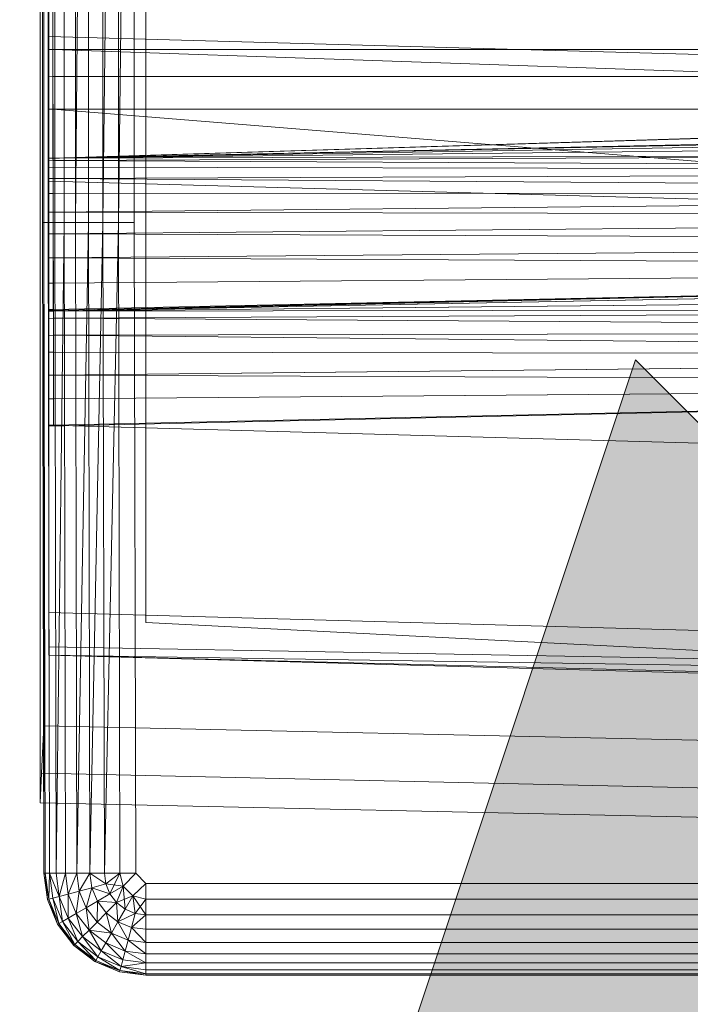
# Model space of a CAD drawing. Header units: metres. Extents: x 397.7 to 427.5, y 12.7 to 28.4.
# Tile 47 of 128: x 407.5498 to 407.646, y 26.1071 to 26.2484. Entities that reach past the tile are written whole.
import ezdxf

# ---------------------------------------------------------------- set-up
doc = ezdxf.new("R2010")
doc.units = ezdxf.units.M
doc.layers.add('A-DETL-____-MBND', color=7, linetype='Continuous', lineweight=18)
doc.layers.add('A-DETL-GENF-OTLN', color=7, linetype='Continuous', lineweight=18)

# ---------------------------------------------------------------- blocks, each defined once
blk = doc.blocks.new('Family - Inodor P5-151873-08_ENLLUMENAT_P5')
at = {"layer": 'A-DETL-____-MBND', "color": 253, "true_color": 0xaaaaaa}
for p, q in [((0.00056, 0.01465), (0.00056, 0.38826)), ((0.00056, 0.01465), (0.00056, 0.38826)), ((0, 0.36417), (0, 0.03582)), ((0, 0.03582), (0, 0.36417)), ((0.00056, 0.36417), (0.00056, 0.03582)), ((0.00056, 0.03582), (0.00056, 0.36417)), ((0.01521, 0.35403), (0.01521, 0.05064)), ((0.01521, 0.35403), (0.01521, 0.05064)), ((0.00036, 0.10805), (0.00036, 0.29485)), ((0.00036, 0.10805), (0.00036, 0.29485)), ((0.00056, 0.10805), (0.00056, 0.29485)), ((0.00056, 0.29485), (0.00056, 0.10805)), ((0.00056, 0.10805), (0.00056, 0.29485)), ((0.00116, 0.10805), (0.00116, 0.29485)), ((0.00116, 0.29485), (0.00116, 0.10805)), ((0.00116, 0.10805), (0.00116, 0.29485)), ((0.00213, 0.10805), (0.00213, 0.29485)), ((0.00213, 0.29485), (0.00213, 0.10805)), ((0.00213, 0.10805), (0.00213, 0.29485)), ((0.00345, 0.10805), (0.00345, 0.29485)), ((0.00345, 0.29485), (0.00345, 0.10805)), ((0.00345, 0.10805), (0.00345, 0.29485)), ((0.00508, 0.10805), (0.00508, 0.29485)), ((0.00508, 0.29485), (0.00508, 0.10805)), ((0.00696, 0.29485), (0.00508, 0.10805)), ((0.00508, 0.10805), (0.00508, 0.29485)), ((0.00508, 0.10805), (0.00696, 0.29485)), ((0.00696, 0.10805), (0.00696, 0.29485)), ((0.00696, 0.10805), (0.00696, 0.29485)), ((0.00696, 0.10805), (0.00696, 0.29485)), ((0.00904, 0.10805), (0.00904, 0.29485)), ((0.00904, 0.29485), (0.00904, 0.10805)), ((0.01126, 0.29485), (0.00904, 0.10805)), ((0.00904, 0.10805), (0.00904, 0.29485)), ((0.00904, 0.10805), (0.01126, 0.29485)), ((0.01126, 0.10805), (0.01126, 0.29485)), ((0.01354, 0.29485), (0.01126, 0.10805)), ((0.01126, 0.10805), (0.01126, 0.29485)), ((0.01126, 0.10805), (0.01126, 0.29485)), ((0.01126, 0.10805), (0.01354, 0.29485)), ((0.01354, 0.10805), (0.01354, 0.29485)), ((0.01354, 0.29485), (0.01354, 0.10805)), ((0.01354, 0.10805), (0.01354, 0.29485)), ((0.00127, 0.11722), (0.00127, 0.28262)), ((0.00127, 0.13284), (0.00127, 0.26701)), ((0.00127, 0.267), (0.00127, 0.13339)), ((0.00186, 0.26697), (0.00186, 0.13288)), ((0.00186, 0.13288), (0.00186, 0.26697)), ((0.00186, 0.13288), (0.00186, 0.26697)), ((0.00186, 0.13288), (0.00186, 0.26697)), ((0.00127, 0.13475), (0.00127, 0.15852)), ((0.51095, 0.12067), (0.00127, 0.13475)), ((0.00127, 0.11399), (0.00127, 0.13475)), ((0.52327, 0.1334), (0.00127, 0.11723)), ((0.00127, 0.13339), (0.00127, 0.13285)), ((0.00186, 0.13288), (0.00127, 0.13285)), ((0.00186, 0.13288), (0.00127, 0.13285)), ((0.00186, 0.13288), (0.00127, 0.13284)), ((0.00186, 0.13288), (0.00127, 0.13284)), ((0.00127, 0.13285), (0.00127, 0.12897)), ((0.00186, 0.13288), (0.28176, 0.13288)), ((0.28176, 0.13288), (0.00186, 0.13288)), ((0.00186, 0.12899), (0.00186, 0.13288)), ((0.00186, 0.13288), (0.00186, 0.12899)), ((0.28176, 0.13288), (0.00186, 0.13288)), ((0.28176, 0.13288), (0.00186, 0.13288)), ((0.28176, 0.12326), (0.00186, 0.13288)), ((0.00186, 0.13288), (0.00187, 0.11726)), ((0.28176, 0.12326), (0.00186, 0.13288)), ((0.00187, 0.11726), (0.00186, 0.13288)), ((0.00187, 0.11726), (0.52327, 0.1334)), ((0.00187, 0.11726), (0.52327, 0.1334)), ((0.00187, 0.11726), (0.51154, 0.13288)), ((0.00187, 0.11726), (0.51154, 0.13288)), ((0.00127, 0.13284), (0.00127, 0.11728)), ((0.00186, 0.12899), (0.00127, 0.12897)), ((0.00186, 0.12899), (0.00127, 0.12897)), ((0.00127, 0.12897), (0.00127, 0.12431)), ((0.00186, 0.12899), (0.28176, 0.12899)), ((0.28176, 0.12899), (0.00186, 0.12899)), ((0.00186, 0.12431), (0.00186, 0.12899)), ((0.00186, 0.12899), (0.00186, 0.12431)), ((0.00186, 0.12431), (0.00127, 0.12431)), ((0.00127, 0.12431), (0.00186, 0.12431)), ((0.00127, 0.12431), (0.00127, 0.1243)), ((0.00186, 0.12431), (0.00127, 0.1243)), ((0.00127, 0.1243), (0.00186, 0.12431)), ((0.00186, 0.12431), (0.00127, 0.12428)), ((0.00186, 0.12431), (0.00127, 0.12428)), ((0.00127, 0.1243), (0.00127, 0.12428)), ((0.00127, 0.12428), (0.00127, 0.09539)), ((0.00186, 0.12431), (0.28176, 0.12431)), ((0.28176, 0.12431), (0.00186, 0.12431)), ((0.28175, 0.10165), (0.00186, 0.12431)), ((0.00186, 0.12431), (0.00192, 0.09531)), ((0.28175, 0.10165), (0.00186, 0.12431)), ((0.00192, 0.09531), (0.00186, 0.12431)), ((0.00187, 0.11726), (0.28176, 0.12326)), ((0.00187, 0.11726), (0.28176, 0.12326)), ((0.28176, 0.12326), (0.00187, 0.11726)), ((0.00187, 0.11726), (0.28176, 0.12326)), ((0.28176, 0.12295), (0.00187, 0.11726)), ((0.00187, 0.11726), (0.28176, 0.12295)), ((0.28176, 0.12197), (0.00187, 0.11726)), ((0.00187, 0.11726), (0.28176, 0.12197)), ((0.28176, 0.12037), (0.00187, 0.11726)), ((0.00187, 0.11726), (0.28176, 0.12037)), ((0.28176, 0.11819), (0.00187, 0.11726)), ((0.00187, 0.11694), (0.28176, 0.11819)), ((0.00187, 0.11726), (0.28176, 0.11819)), ((0.00187, 0.11694), (0.28176, 0.11819)), ((0.00187, 0.11726), (0.00127, 0.11728)), ((0.00127, 0.11728), (0.00187, 0.11726)), ((0.00127, 0.11728), (0.00127, 0.11723)), ((0.00127, 0.11722), (0.00187, 0.11726)), ((0.00187, 0.11726), (0.00127, 0.11722)), ((0.00187, 0.11726), (0.00127, 0.11723)), ((0.00187, 0.11726), (0.00127, 0.11723)), ((0.00127, 0.11722), (0.00127, 0.11691)), ((0.00187, 0.11694), (0.00127, 0.11691)), ((0.00187, 0.11694), (0.00127, 0.11691)), ((0.00127, 0.11691), (0.00127, 0.11594)), ((0.00187, 0.11596), (0.00127, 0.11594)), ((0.00187, 0.11596), (0.00127, 0.11594)), ((0.00127, 0.11594), (0.00127, 0.11434)), ((0.00187, 0.11694), (0.00187, 0.11726)), ((0.00187, 0.11726), (0.00187, 0.11694)), ((0.28176, 0.11552), (0.00187, 0.11694)), ((0.28176, 0.11552), (0.00187, 0.11694)), ((0.00187, 0.11596), (0.00187, 0.11694)), ((0.00187, 0.11694), (0.00187, 0.11596)), ((0.28176, 0.11552), (0.00187, 0.11596)), ((0.28176, 0.11552), (0.00187, 0.11596)), ((0.00187, 0.11436), (0.00187, 0.11596)), ((0.00187, 0.11596), (0.00187, 0.11436)), ((0.28176, 0.11552), (0.00187, 0.11436)), ((0.00187, 0.11436), (0.28176, 0.11552)), ((0.00187, 0.11436), (0.00127, 0.11434)), ((0.00187, 0.11436), (0.00127, 0.11434)), ((0.00127, 0.11434), (0.00127, 0.11218)), ((0.51095, 0.09991), (0.00127, 0.11399)), ((0.00127, 0.07896), (0.00127, 0.11399)), ((0.28176, 0.11242), (0.00187, 0.11436)), ((0.28176, 0.11242), (0.00187, 0.11436)), ((0.00187, 0.11219), (0.00187, 0.11436)), ((0.00187, 0.11436), (0.00187, 0.11219)), ((0.00187, 0.11219), (0.00127, 0.11218)), ((0.00187, 0.11219), (0.00127, 0.11218)), ((0.00127, 0.11218), (0.00127, 0.10951)), ((0.28176, 0.11242), (0.00187, 0.11219)), ((0.00187, 0.10951), (0.28176, 0.11242)), ((0.00187, 0.11219), (0.28176, 0.11242)), ((0.00187, 0.10951), (0.28176, 0.11242)), ((0.00187, 0.10951), (0.00187, 0.11219)), ((0.00187, 0.11219), (0.00187, 0.10951)), ((0.00187, 0.10951), (0.00127, 0.10951)), ((0.00127, 0.10951), (0.00187, 0.10951)), ((0.00187, 0.10951), (0.00127, 0.10951)), ((0.00187, 0.10951), (0.00127, 0.10951)), ((0.00127, 0.10951), (0.00127, 0.10642)), ((0.28176, 0.10898), (0.00187, 0.10951)), ((0.28176, 0.10898), (0.00187, 0.10951)), ((0.00187, 0.10641), (0.00187, 0.10951)), ((0.00187, 0.10951), (0.00187, 0.10641)), ((0.28176, 0.10898), (0.00187, 0.10641)), ((0.00187, 0.10641), (0.28176, 0.10898)), ((0.00056, 0.10805), (0.00036, 0.10805)), ((0.00056, 0.01465), (0.00036, 0.10805)), ((0.00036, 0.10805), (0.00056, 0.10805)), ((0.00056, 0.10805), (0.00036, 0.10805)), ((0.00056, 0.01465), (0.00036, 0.10805)), ((0.00116, 0.10805), (0.00056, 0.10805)), ((0.00076, 0.01465), (0.00056, 0.10805)), ((0.00056, 0.10805), (0.00116, 0.10805)), ((0.00056, 0.10805), (0.00056, 0.01465)), ((0.00116, 0.10805), (0.00056, 0.10805)), ((0.00076, 0.01465), (0.00056, 0.10805)), ((0.00076, 0.01465), (0.00056, 0.10805)), ((0.00056, 0.01465), (0.00056, 0.10805)), ((0.00213, 0.10805), (0.00116, 0.10805)), ((0.00136, 0.01465), (0.00116, 0.10805)), ((0.00116, 0.10805), (0.00213, 0.10805)), ((0.00116, 0.10805), (0.00136, 0.01465)), ((0.00213, 0.10805), (0.00116, 0.10805)), ((0.00136, 0.01465), (0.00116, 0.10805)), ((0.00345, 0.10805), (0.00213, 0.10805)), ((0.00233, 0.01465), (0.00213, 0.10805)), ((0.00213, 0.10805), (0.00345, 0.10805)), ((0.00213, 0.10805), (0.00233, 0.01465)), ((0.00345, 0.10805), (0.00213, 0.10805)), ((0.00233, 0.01465), (0.00213, 0.10805)), ((0.00345, 0.10805), (0.00233, 0.01465)), ((0.00233, 0.01465), (0.00345, 0.10805)), ((0.00365, 0.01465), (0.00345, 0.10805)), ((0.00345, 0.10805), (0.00508, 0.10805)), ((0.00508, 0.10805), (0.00345, 0.10805)), ((0.00365, 0.01465), (0.00345, 0.10805)), ((0.00365, 0.01465), (0.00345, 0.10805)), ((0.00528, 0.01465), (0.00508, 0.10805)), ((0.00696, 0.10805), (0.00508, 0.10805)), ((0.00508, 0.10805), (0.00528, 0.01465)), ((0.00696, 0.10805), (0.00508, 0.10805)), ((0.00528, 0.01465), (0.00508, 0.10805)), ((0.00696, 0.10805), (0.00528, 0.01465)), ((0.00528, 0.01465), (0.00696, 0.10805)), ((0.00716, 0.01465), (0.00696, 0.10805)), ((0.00696, 0.10805), (0.00904, 0.10805)), ((0.00904, 0.10805), (0.00696, 0.10805)), ((0.00716, 0.01465), (0.00696, 0.10805)), ((0.00716, 0.01465), (0.00696, 0.10805)), ((0.00904, 0.10805), (0.00716, 0.01465)), ((0.00716, 0.01465), (0.00904, 0.10805)), ((0.00924, 0.01465), (0.00904, 0.10805)), ((0.01126, 0.10805), (0.00904, 0.10805)), ((0.01126, 0.10805), (0.00904, 0.10805)), ((0.00924, 0.01465), (0.00904, 0.10805)), ((0.00924, 0.01465), (0.00904, 0.10805)), ((0.01126, 0.10805), (0.00924, 0.01465)), ((0.00924, 0.01465), (0.01126, 0.10805)), ((0.01146, 0.01465), (0.01126, 0.10805)), ((0.01354, 0.10805), (0.01126, 0.10805)), ((0.01354, 0.10805), (0.01126, 0.10805)), ((0.01146, 0.01465), (0.01126, 0.10805)), ((0.01146, 0.01465), (0.01126, 0.10805)), ((0.01374, 0.01465), (0.01354, 0.10805)), ((0.01354, 0.10805), (0.01374, 0.01465)), ((0.01354, 0.10805), (0.01374, 0.01465)), ((0.00187, 0.10641), (0.00127, 0.10642)), ((0.00127, 0.10642), (0.00187, 0.10641)), ((0.00127, 0.10642), (0.00127, 0.10642)), ((0.00187, 0.10641), (0.00127, 0.10642)), ((0.00127, 0.10642), (0.00187, 0.10641)), ((0.00127, 0.10642), (0.00127, 0.10641)), ((0.00187, 0.10641), (0.00127, 0.10641)), ((0.00187, 0.10641), (0.00127, 0.10641)), ((0.00127, 0.10641), (0.00127, 0.10299)), ((0.28176, 0.10533), (0.00187, 0.10641)), ((0.00187, 0.10641), (0.00187, 0.10298)), ((0.28176, 0.10533), (0.00187, 0.10641)), ((0.00187, 0.10298), (0.00187, 0.10641)), ((0.28176, 0.10533), (0.00187, 0.10298)), ((0.00187, 0.10298), (0.28176, 0.10533)), ((0.00187, 0.10298), (0.00127, 0.10299)), ((0.00127, 0.10299), (0.00187, 0.10298)), ((0.00127, 0.10299), (0.00127, 0.10298)), ((0.00187, 0.10298), (0.00127, 0.10298)), ((0.00127, 0.10298), (0.00187, 0.10298)), ((0.00127, 0.10298), (0.00127, 0.10297)), ((0.00187, 0.10298), (0.00127, 0.10297)), ((0.00187, 0.10298), (0.00127, 0.10297)), ((0.00127, 0.10297), (0.00127, 0.09933)), ((0.28176, 0.10156), (0.00187, 0.10298)), ((0.28176, 0.10156), (0.00187, 0.10298)), ((0.00187, 0.09932), (0.00187, 0.10298)), ((0.00187, 0.10298), (0.00187, 0.09932)), ((0.28176, 0.10156), (0.00127, 0.09542)), ((0.28176, 0.10156), (0.00187, 0.09932)), ((0.00187, 0.09555), (0.28176, 0.10156)), ((0.00187, 0.09932), (0.28176, 0.10156)), ((0.00187, 0.09555), (0.28176, 0.10156)), ((0.28175, 0.10165), (0.00192, 0.09531)), ((0.00192, 0.09531), (0.28175, 0.10165)), ((0.28181, 0.10065), (0.00192, 0.09531)), ((0.00192, 0.09531), (0.28181, 0.10065)), ((0.00187, 0.09932), (0.00127, 0.09933)), ((0.00127, 0.09933), (0.00187, 0.09932)), ((0.00127, 0.09933), (0.00127, 0.09932)), ((0.00187, 0.09932), (0.00127, 0.09932)), ((0.00187, 0.09932), (0.00127, 0.09932)), ((0.00127, 0.09932), (0.00127, 0.09556)), ((0.00187, 0.09555), (0.00187, 0.09932)), ((0.00187, 0.09932), (0.00187, 0.09555)), ((0.28181, 0.0982), (0.00192, 0.09531)), ((0.00192, 0.09531), (0.28181, 0.0982)), ((0.00187, 0.09555), (0.00127, 0.09556)), ((0.00127, 0.09556), (0.00187, 0.09555)), ((0.00127, 0.09556), (0.00127, 0.09555)), ((0.00187, 0.09555), (0.00127, 0.09552)), ((0.00187, 0.09555), (0.00127, 0.09555)), ((0.00127, 0.09555), (0.00187, 0.09555)), ((0.00127, 0.09555), (0.00127, 0.09553)), ((0.00187, 0.09555), (0.00127, 0.09553)), ((0.00127, 0.09553), (0.00187, 0.09555)), ((0.00187, 0.09555), (0.00127, 0.09552)), ((0.00127, 0.09553), (0.00127, 0.09552)), ((0.00127, 0.09552), (0.00127, 0.09542)), ((0.00192, 0.09531), (0.00127, 0.09539)), ((0.00127, 0.09539), (0.00192, 0.09531)), ((0.00127, 0.09539), (0.00127, 0.09528)), ((0.00192, 0.09531), (0.00127, 0.09528)), ((0.00192, 0.09531), (0.00127, 0.09528)), ((0.00127, 0.09528), (0.00127, 0.09428)), ((0.28181, 0.09576), (0.00192, 0.09531)), ((0.00192, 0.09431), (0.28181, 0.09576)), ((0.00192, 0.09531), (0.28181, 0.09576)), ((0.00192, 0.09431), (0.28181, 0.09576)), ((0.00192, 0.09431), (0.00192, 0.09531)), ((0.00192, 0.09531), (0.00192, 0.09431)), ((0.00192, 0.09431), (0.00127, 0.09428)), ((0.00192, 0.09431), (0.00127, 0.09428)), ((0.00127, 0.09428), (0.00127, 0.09183)), ((0.28181, 0.09248), (0.00192, 0.09431)), ((0.28181, 0.09248), (0.00192, 0.09431)), ((0.00192, 0.09185), (0.00192, 0.09431)), ((0.00192, 0.09431), (0.00192, 0.09185)), ((0.28181, 0.09248), (0.00192, 0.09185)), ((0.00192, 0.09185), (0.28181, 0.09248)), ((0.00192, 0.09185), (0.00127, 0.09183)), ((0.00192, 0.09185), (0.00127, 0.09183)), ((0.00127, 0.09183), (0.00127, 0.08941)), ((0.28181, 0.08906), (0.00192, 0.09185)), ((0.28181, 0.08906), (0.00192, 0.09185)), ((0.00192, 0.08942), (0.00192, 0.09185)), ((0.00192, 0.09185), (0.00192, 0.08942)), ((0.00192, 0.08942), (0.00127, 0.08941)), ((0.00192, 0.08942), (0.00127, 0.08941)), ((0.00127, 0.08941), (0.00127, 0.08614)), ((0.28181, 0.08906), (0.00192, 0.08942)), ((0.28181, 0.08906), (0.00192, 0.08942)), ((0.00192, 0.08614), (0.00192, 0.08942)), ((0.00192, 0.08942), (0.00192, 0.08614)), ((0.28181, 0.08906), (0.00192, 0.08614)), ((0.00192, 0.08614), (0.28181, 0.08906)), ((0.00192, 0.08614), (0.00127, 0.08614)), ((0.00127, 0.08614), (0.00192, 0.08614)), ((0.00127, 0.08614), (0.00127, 0.08614)), ((0.00192, 0.08614), (0.00127, 0.08614)), ((0.00192, 0.08614), (0.00127, 0.08614)), ((0.00127, 0.08614), (0.00127, 0.08273)), ((0.28181, 0.08497), (0.00127, 0.07882)), ((0.28181, 0.08497), (0.00192, 0.08614)), ((0.00192, 0.08614), (0.00192, 0.08272)), ((0.28181, 0.08497), (0.00192, 0.08614)), ((0.00192, 0.08272), (0.00192, 0.08614)), ((0.28181, 0.08497), (0.00192, 0.08272)), ((0.00192, 0.07896), (0.28181, 0.08497)), ((0.00192, 0.08272), (0.28181, 0.08497)), ((0.00192, 0.07896), (0.28181, 0.08497)), ((0.00192, 0.08272), (0.00127, 0.08273)), ((0.00127, 0.08273), (0.00192, 0.08272)), ((0.00127, 0.08273), (0.00127, 0.08272)), ((0.00192, 0.08272), (0.00127, 0.08272)), ((0.00127, 0.08272), (0.00192, 0.08272)), ((0.00127, 0.08272), (0.00127, 0.08271)), ((0.00192, 0.08272), (0.00127, 0.08271)), ((0.00192, 0.08272), (0.00127, 0.08271)), ((0.00127, 0.08271), (0.00127, 0.07897)), ((0.00192, 0.07896), (0.00192, 0.08272)), ((0.00192, 0.08272), (0.00192, 0.07896)), ((0.00192, 0.07896), (0.00127, 0.07897)), ((0.00127, 0.07897), (0.00192, 0.07896)), ((0.00127, 0.07897), (0.00127, 0.07896)), ((0.51095, 0.06488), (0.00127, 0.07896)), ((0.00127, 0.05207), (0.00127, 0.07896)), ((0.00192, 0.07896), (0.00127, 0.07894)), ((0.00192, 0.07896), (0.00127, 0.07896)), ((0.00127, 0.07896), (0.00192, 0.07896)), ((0.00127, 0.07896), (0.00127, 0.07894)), ((0.00192, 0.07896), (0.00127, 0.07894)), ((0.00127, 0.07894), (0.00192, 0.07896)), ((0.00192, 0.07896), (0.00127, 0.07894)), ((0.00127, 0.07894), (0.00127, 0.07882)), ((0.00127, 0.07894), (0.00127, 0.07894)), ((0.51095, 0.03799), (0.00127, 0.05207)), ((0.00127, 0.04712), (0.00127, 0.05207)), ((0.01521, 0.05064), (0.15161, 0.0437)), ((0.17966, 0.04228), (0.01521, 0.05064)), ((0.51095, 0.03799), (0.00127, 0.04712)), ((0.00127, 0.04594), (0.00127, 0.04712)), ((0.51095, 0.03799), (0.00127, 0.04594)), ((0.51095, 0.03305), (0.00127, 0.04594)), ((0.51095, 0.03186), (0.00127, 0.04594)), ((0, 0.03582), (0, 0.02899)), ((0, 0.02899), (0, 0.03582)), ((0.00056, 0.03582), (0.00022, 0.02899)), ((0.00022, 0.02899), (0.00056, 0.03582)), ((0.00056, 0.03582), (0.31998, 0.0287)), ((0.00056, 0.03582), (0.31998, 0.0287)), ((0.00022, 0.02899), (0, 0.02477)), ((0, 0.02477), (0.00022, 0.02899)), ((0, 0.02899), (0, 0.02477)), ((0, 0.02477), (0, 0.02899)), ((0.00022, 0.02899), (0.31971, 0.02187)), ((0.00022, 0.02899), (0.31971, 0.02187)), ((0, 0.02477), (0.31954, 0.01764)), ((0, 0.02477), (0.31954, 0.01764)), ((0.00106, 0.01086), (0.00056, 0.01465)), ((0.00106, 0.01086), (0.00056, 0.01465)), ((0.00076, 0.01465), (0.00056, 0.01465)), ((0.00106, 0.01086), (0.00056, 0.01465)), ((0.00076, 0.01465), (0.00056, 0.01465)), ((0.00076, 0.01465), (0.00056, 0.01465)), ((0.00106, 0.01086), (0.00056, 0.01465)), ((0.00136, 0.01465), (0.00076, 0.01465)), ((0.00126, 0.01091), (0.00076, 0.01465)), ((0.00076, 0.01465), (0.00136, 0.01465)), ((0.00076, 0.01465), (0.00106, 0.01086)), ((0.00136, 0.01465), (0.00076, 0.01465)), ((0.00126, 0.01091), (0.00076, 0.01465)), ((0.00126, 0.01091), (0.00076, 0.01465)), ((0.00106, 0.01086), (0.00076, 0.01465)), ((0.00136, 0.01465), (0.00126, 0.01091)), ((0.00126, 0.01091), (0.00136, 0.01465)), ((0.00233, 0.01465), (0.00136, 0.01465)), ((0.00183, 0.01106), (0.00136, 0.01465)), ((0.00136, 0.01465), (0.00233, 0.01465)), ((0.00233, 0.01465), (0.00136, 0.01465)), ((0.00277, 0.01132), (0.00136, 0.01465)), ((0.00277, 0.01132), (0.00136, 0.01465)), ((0.00183, 0.01106), (0.00136, 0.01465)), ((0.00183, 0.01106), (0.00136, 0.01465)), ((0.00365, 0.01465), (0.00233, 0.01465)), ((0.00233, 0.01465), (0.00277, 0.01132)), ((0.00365, 0.01465), (0.00233, 0.01465)), ((0.00233, 0.01465), (0.00277, 0.01132)), ((0.00365, 0.01465), (0.00233, 0.01465)), ((0.00277, 0.01132), (0.00233, 0.01465)), ((0.00365, 0.01465), (0.00277, 0.01132)), ((0.00277, 0.01132), (0.00365, 0.01465)), ((0.00528, 0.01465), (0.00365, 0.01465)), ((0.00405, 0.01166), (0.00365, 0.01465)), ((0.00365, 0.01465), (0.00528, 0.01465)), ((0.00528, 0.01465), (0.00365, 0.01465)), ((0.00405, 0.01166), (0.00365, 0.01465)), ((0.00405, 0.01166), (0.00365, 0.01465)), ((0.00528, 0.01465), (0.00405, 0.01166)), ((0.00405, 0.01166), (0.00528, 0.01465)), ((0.00716, 0.01465), (0.00528, 0.01465)), ((0.00562, 0.01208), (0.00528, 0.01465)), ((0.00716, 0.01465), (0.00528, 0.01465)), ((0.00716, 0.01465), (0.00528, 0.01465)), ((0.00562, 0.01208), (0.00528, 0.01465)), ((0.00562, 0.01208), (0.00528, 0.01465)), ((0.00716, 0.01465), (0.00562, 0.01208)), ((0.00562, 0.01208), (0.00716, 0.01465)), ((0.00924, 0.01465), (0.00716, 0.01465)), ((0.00744, 0.01257), (0.00716, 0.01465)), ((0.00924, 0.01465), (0.00716, 0.01465)), ((0.00924, 0.01465), (0.00716, 0.01465)), ((0.00945, 0.01311), (0.00716, 0.01465)), ((0.00945, 0.01311), (0.00716, 0.01465)), ((0.00744, 0.01257), (0.00716, 0.01465)), ((0.00744, 0.01257), (0.00716, 0.01465)), ((0.01146, 0.01465), (0.00924, 0.01465)), ((0.00924, 0.01465), (0.00945, 0.01311)), ((0.01146, 0.01465), (0.00924, 0.01465)), ((0.00924, 0.01465), (0.00945, 0.01311)), ((0.01146, 0.01465), (0.00924, 0.01465)), ((0.00945, 0.01311), (0.00924, 0.01465)), ((0.01146, 0.01465), (0.00945, 0.01311)), ((0.01146, 0.01465), (0.00945, 0.01311)), ((0.00945, 0.01311), (0.01146, 0.01465)), ((0.01004, 0.01167), (0.01146, 0.01465)), ((0.01004, 0.01167), (0.01146, 0.01465)), ((0.01374, 0.01465), (0.01146, 0.01465)), ((0.01196, 0.01277), (0.01146, 0.01465)), ((0.01146, 0.01465), (0.01374, 0.01465)), ((0.01196, 0.01277), (0.01146, 0.01465)), ((0.01146, 0.01465), (0.01374, 0.01465)), ((0.01196, 0.01277), (0.01146, 0.01465)), ((0.01374, 0.01465), (0.01196, 0.01277)), ((0.01196, 0.01277), (0.01374, 0.01465)), ((0.01196, 0.01277), (0.01374, 0.01465)), ((0.01521, 0.01318), (0.01374, 0.01465)), ((0.01374, 0.01465), (0.01521, 0.01318)), ((0.01521, 0.01318), (0.01374, 0.01465)), ((0.00945, 0.01311), (0.00744, 0.01257)), ((0.00945, 0.01311), (0.00744, 0.01257)), ((0.00744, 0.01257), (0.00945, 0.01311)), ((0.01196, 0.01277), (0.00945, 0.01311)), ((0.01004, 0.01167), (0.00945, 0.01311)), ((0.01004, 0.01167), (0.00945, 0.01311)), ((0.01004, 0.01167), (0.00945, 0.01311)), ((0.01196, 0.01277), (0.01004, 0.01167)), ((0.01196, 0.01277), (0.01004, 0.01167)), ((0.01004, 0.01167), (0.01196, 0.01277)), ((0.01196, 0.01277), (0.01099, 0.01043)), ((0.01099, 0.01043), (0.01196, 0.01277)), ((0.01099, 0.01043), (0.01196, 0.01277)), ((0.01334, 0.0114), (0.01196, 0.01277)), ((0.01196, 0.01277), (0.01334, 0.0114)), ((0.01334, 0.0114), (0.01196, 0.01277)), ((0.01223, 0.00948), (0.01196, 0.01277)), ((0.01223, 0.00948), (0.01196, 0.01277)), ((0.01521, 0.01318), (0.01334, 0.0114)), ((0.01521, 0.01318), (0.01334, 0.0114)), ((0.01334, 0.0114), (0.01521, 0.01318)), ((0.15024, 0.01318), (0.01521, 0.01318)), ((0.01521, 0.0109), (0.01521, 0.01318)), ((0.01521, 0.01318), (0.15024, 0.01318)), ((0.15024, 0.01318), (0.01521, 0.01318)), ((0.01521, 0.0109), (0.01521, 0.01318)), ((0.01521, 0.0109), (0.01521, 0.01318)), ((0.00277, 0.01132), (0.00183, 0.01106)), ((0.00277, 0.01132), (0.00183, 0.01106)), ((0.00183, 0.01106), (0.00277, 0.01132)), ((0.00405, 0.01166), (0.00277, 0.01132)), ((0.00405, 0.01166), (0.00277, 0.01132)), ((0.00277, 0.01132), (0.00405, 0.01166)), ((0.00406, 0.00821), (0.00277, 0.01132)), ((0.00406, 0.00821), (0.00277, 0.01132)), ((0.00322, 0.00772), (0.00277, 0.01132)), ((0.00406, 0.00821), (0.00277, 0.01132)), ((0.00322, 0.00772), (0.00277, 0.01132)), ((0.00562, 0.01208), (0.00405, 0.01166)), ((0.00562, 0.01208), (0.00405, 0.01166)), ((0.00405, 0.01166), (0.00562, 0.01208)), ((0.0052, 0.00887), (0.00405, 0.01166)), ((0.0052, 0.00887), (0.00405, 0.01166)), ((0.00406, 0.00821), (0.00405, 0.01166)), ((0.0052, 0.00887), (0.00405, 0.01166)), ((0.00406, 0.00821), (0.00405, 0.01166)), ((0.0052, 0.00887), (0.00562, 0.01208)), ((0.0052, 0.00887), (0.00562, 0.01208)), ((0.00744, 0.01257), (0.00562, 0.01208)), ((0.00744, 0.01257), (0.00562, 0.01208)), ((0.00562, 0.01208), (0.00744, 0.01257)), ((0.00661, 0.00968), (0.00562, 0.01208)), ((0.00661, 0.00968), (0.00562, 0.01208)), ((0.00661, 0.00968), (0.00562, 0.01208)), ((0.00661, 0.00968), (0.00744, 0.01257)), ((0.00661, 0.00968), (0.00744, 0.01257)), ((0.00824, 0.01062), (0.00744, 0.01257)), ((0.01004, 0.01167), (0.00744, 0.01257)), ((0.01004, 0.01167), (0.00744, 0.01257)), ((0.00824, 0.01062), (0.00744, 0.01257)), ((0.00824, 0.01062), (0.00744, 0.01257)), ((0.01004, 0.01167), (0.00824, 0.01062)), ((0.01004, 0.01167), (0.00824, 0.01062)), ((0.00824, 0.01062), (0.01004, 0.01167)), ((0.01099, 0.01043), (0.01004, 0.01167)), ((0.01099, 0.01043), (0.01004, 0.01167)), ((0.01099, 0.01043), (0.01004, 0.01167)), ((0.01334, 0.0114), (0.01099, 0.01043)), ((0.01334, 0.0114), (0.01223, 0.00948)), ((0.01334, 0.0114), (0.01223, 0.00948)), ((0.01223, 0.00948), (0.01334, 0.0114)), ((0.01521, 0.0109), (0.01334, 0.0114)), ((0.01367, 0.00888), (0.01334, 0.0114)), ((0.01521, 0.0109), (0.01334, 0.0114)), ((0.01367, 0.00888), (0.01334, 0.0114)), ((0.01521, 0.0109), (0.01334, 0.0114)), ((0.01521, 0.00868), (0.01334, 0.0114)), ((0.01521, 0.00868), (0.01334, 0.0114)), ((0.01367, 0.00888), (0.01334, 0.0114)), ((0.00126, 0.01091), (0.00106, 0.01086)), ((0.00126, 0.01091), (0.00106, 0.01086)), ((0.00106, 0.01086), (0.00126, 0.01091)), ((0.00253, 0.00733), (0.00106, 0.01086)), ((0.00253, 0.00733), (0.00106, 0.01086)), ((0.00253, 0.00733), (0.00106, 0.01086)), ((0.00253, 0.00733), (0.00106, 0.01086)), ((0.00183, 0.01106), (0.00126, 0.01091)), ((0.00183, 0.01106), (0.00126, 0.01091)), ((0.00126, 0.01091), (0.00183, 0.01106)), ((0.0027, 0.00743), (0.00126, 0.01091)), ((0.0027, 0.00743), (0.00126, 0.01091)), ((0.00253, 0.00733), (0.00126, 0.01091)), ((0.0027, 0.00743), (0.00126, 0.01091)), ((0.00253, 0.00733), (0.00126, 0.01091)), ((0.00322, 0.00772), (0.00183, 0.01106)), ((0.00322, 0.00772), (0.00183, 0.01106)), ((0.0027, 0.00743), (0.00183, 0.01106)), ((0.00322, 0.00772), (0.00183, 0.01106)), ((0.0027, 0.00743), (0.00183, 0.01106)), ((0.00824, 0.01062), (0.00661, 0.00968)), ((0.00824, 0.01062), (0.00661, 0.00968)), ((0.00661, 0.00968), (0.00824, 0.01062)), ((0.00819, 0.00763), (0.00824, 0.01062)), ((0.00819, 0.00763), (0.00824, 0.01062)), ((0.00952, 0.00896), (0.00824, 0.01062)), ((0.01099, 0.01043), (0.00824, 0.01062)), ((0.01099, 0.01043), (0.00824, 0.01062)), ((0.00952, 0.00896), (0.00824, 0.01062)), ((0.00952, 0.00896), (0.00824, 0.01062)), ((0.01099, 0.01043), (0.00952, 0.00896)), ((0.01099, 0.01043), (0.00952, 0.00896)), ((0.00952, 0.00896), (0.01099, 0.01043)), ((0.01223, 0.00948), (0.01099, 0.01043)), ((0.01223, 0.00948), (0.01099, 0.01043)), ((0.01223, 0.00948), (0.01099, 0.01043)), ((0.01119, 0.00768), (0.01099, 0.01043)), ((0.01119, 0.00768), (0.01099, 0.01043)), ((0.01521, 0.0109), (0.01367, 0.00888)), ((0.15024, 0.0109), (0.01521, 0.0109)), ((0.01521, 0.00868), (0.01521, 0.0109)), ((0.01521, 0.0109), (0.15024, 0.0109)), ((0.01521, 0.0109), (0.01521, 0.00868)), ((0.15024, 0.0109), (0.01521, 0.0109)), ((0.01521, 0.00868), (0.01521, 0.0109)), ((0.0052, 0.00887), (0.00406, 0.00821)), ((0.0052, 0.00887), (0.00406, 0.00821)), ((0.00406, 0.00821), (0.0052, 0.00887)), ((0.00661, 0.00968), (0.0052, 0.00887)), ((0.00661, 0.00968), (0.0052, 0.00887)), ((0.0052, 0.00887), (0.00661, 0.00968)), ((0.00704, 0.00648), (0.0052, 0.00887)), ((0.00704, 0.00648), (0.0052, 0.00887)), ((0.00611, 0.00554), (0.0052, 0.00887)), ((0.00704, 0.00648), (0.0052, 0.00887)), ((0.00611, 0.00554), (0.0052, 0.00887)), ((0.00819, 0.00763), (0.00661, 0.00968)), ((0.00819, 0.00763), (0.00661, 0.00968)), ((0.00704, 0.00648), (0.00661, 0.00968)), ((0.00819, 0.00763), (0.00661, 0.00968)), ((0.00704, 0.00648), (0.00661, 0.00968)), ((0.00952, 0.00896), (0.00819, 0.00763)), ((0.00952, 0.00896), (0.00819, 0.00763)), ((0.00819, 0.00763), (0.00952, 0.00896)), ((0.01119, 0.00768), (0.00952, 0.00896)), ((0.01119, 0.00768), (0.00952, 0.00896)), ((0.01119, 0.00768), (0.00952, 0.00896)), ((0.01025, 0.00605), (0.00952, 0.00896)), ((0.01025, 0.00605), (0.00952, 0.00896)), ((0.01223, 0.00948), (0.01119, 0.00768)), ((0.01223, 0.00948), (0.01119, 0.00768)), ((0.01119, 0.00768), (0.01223, 0.00948)), ((0.01367, 0.00888), (0.01119, 0.00768)), ((0.01119, 0.00768), (0.01367, 0.00888)), ((0.01367, 0.00888), (0.01223, 0.00948)), ((0.01367, 0.00888), (0.01223, 0.00948)), ((0.01367, 0.00888), (0.01223, 0.00948)), ((0.01313, 0.00687), (0.01367, 0.00888)), ((0.01313, 0.00687), (0.01367, 0.00888)), ((0.01313, 0.00687), (0.01367, 0.00888)), ((0.01521, 0.00868), (0.01313, 0.00687)), ((0.01313, 0.00687), (0.01521, 0.00868)), ((0.01521, 0.00868), (0.01367, 0.00888)), ((0.01521, 0.00868), (0.01367, 0.00888)), ((0.01521, 0.00868), (0.01367, 0.00888)), ((0.15024, 0.00868), (0.01521, 0.00868)), ((0.01521, 0.0066), (0.01521, 0.00868)), ((0.01521, 0.00868), (0.15024, 0.00868)), ((0.15024, 0.00868), (0.01521, 0.00868)), ((0.01521, 0.0066), (0.01521, 0.00868)), ((0.01521, 0.0066), (0.01521, 0.00868)), ((0.0027, 0.00743), (0.00253, 0.00733)), ((0.0027, 0.00743), (0.00253, 0.00733)), ((0.00253, 0.00733), (0.0027, 0.00743)), ((0.00485, 0.00429), (0.00253, 0.00733)), ((0.00485, 0.00429), (0.00253, 0.00733)), ((0.00485, 0.00429), (0.00253, 0.00733)), ((0.00485, 0.00429), (0.00253, 0.00733)), ((0.00322, 0.00772), (0.0027, 0.00743)), ((0.00322, 0.00772), (0.0027, 0.00743)), ((0.0027, 0.00743), (0.00322, 0.00772)), ((0.005, 0.00443), (0.0027, 0.00743)), ((0.005, 0.00443), (0.0027, 0.00743)), ((0.00485, 0.00429), (0.0027, 0.00743)), ((0.005, 0.00443), (0.0027, 0.00743)), ((0.00485, 0.00429), (0.0027, 0.00743)), ((0.00406, 0.00821), (0.00322, 0.00772)), ((0.00406, 0.00821), (0.00322, 0.00772)), ((0.00322, 0.00772), (0.00406, 0.00821)), ((0.00542, 0.00485), (0.00322, 0.00772)), ((0.00542, 0.00485), (0.00322, 0.00772)), ((0.005, 0.00443), (0.00322, 0.00772)), ((0.00542, 0.00485), (0.00322, 0.00772)), ((0.005, 0.00443), (0.00322, 0.00772)), ((0.00611, 0.00554), (0.00406, 0.00821)), ((0.00611, 0.00554), (0.00406, 0.00821)), ((0.00542, 0.00485), (0.00406, 0.00821)), ((0.00611, 0.00554), (0.00406, 0.00821)), ((0.00542, 0.00485), (0.00406, 0.00821)), ((0.00819, 0.00763), (0.00704, 0.00648)), ((0.00819, 0.00763), (0.00704, 0.00648)), ((0.00704, 0.00648), (0.00819, 0.00763)), ((0.01025, 0.00605), (0.00819, 0.00763)), ((0.01025, 0.00605), (0.00819, 0.00763)), ((0.01025, 0.00605), (0.00819, 0.00763)), ((0.01119, 0.00768), (0.01025, 0.00605)), ((0.01119, 0.00768), (0.01025, 0.00605)), ((0.01025, 0.00605), (0.01119, 0.00768)), ((0.01313, 0.00687), (0.01119, 0.00768)), ((0.01313, 0.00687), (0.01119, 0.00768)), ((0.01313, 0.00687), (0.01119, 0.00768)), ((0.01264, 0.00505), (0.01119, 0.00768)), ((0.01264, 0.00505), (0.01119, 0.00768)), ((0.00704, 0.00648), (0.00611, 0.00554)), ((0.00704, 0.00648), (0.00611, 0.00554)), ((0.00611, 0.00554), (0.00704, 0.00648)), ((0.00943, 0.00464), (0.00704, 0.00648)), ((0.01025, 0.00605), (0.00704, 0.00648)), ((0.01025, 0.00605), (0.00704, 0.00648)), ((0.00943, 0.00464), (0.00704, 0.00648)), ((0.00877, 0.0035), (0.00704, 0.00648)), ((0.00943, 0.00464), (0.00704, 0.00648)), ((0.00877, 0.0035), (0.00704, 0.00648)), ((0.01025, 0.00605), (0.00943, 0.00464)), ((0.01025, 0.00605), (0.00943, 0.00464)), ((0.00943, 0.00464), (0.01025, 0.00605)), ((0.01264, 0.00505), (0.01025, 0.00605)), ((0.01264, 0.00505), (0.01025, 0.00605)), ((0.01264, 0.00505), (0.01025, 0.00605)), ((0.01222, 0.00348), (0.01025, 0.00605)), ((0.01222, 0.00348), (0.01025, 0.00605)), ((0.01313, 0.00687), (0.01264, 0.00505)), ((0.01313, 0.00687), (0.01264, 0.00505)), ((0.01264, 0.00505), (0.01313, 0.00687)), ((0.01521, 0.0066), (0.01313, 0.00687)), ((0.01521, 0.0066), (0.01313, 0.00687)), ((0.01521, 0.0066), (0.01313, 0.00687)), ((0.01521, 0.00472), (0.01313, 0.00687)), ((0.01521, 0.00472), (0.01313, 0.00687)), ((0.15024, 0.0066), (0.01521, 0.0066)), ((0.01521, 0.0066), (0.01521, 0.00472)), ((0.01521, 0.0066), (0.15024, 0.0066)), ((0.01521, 0.0066), (0.01521, 0.00472)), ((0.15024, 0.0066), (0.01521, 0.0066)), ((0.01521, 0.00472), (0.01521, 0.0066)), ((0.005, 0.00443), (0.00485, 0.00429)), ((0.005, 0.00443), (0.00485, 0.00429)), ((0.00485, 0.00429), (0.005, 0.00443)), ((0.00789, 0.00196), (0.00485, 0.00429)), ((0.00789, 0.00196), (0.00485, 0.00429)), ((0.00789, 0.00196), (0.00485, 0.00429)), ((0.00799, 0.00214), (0.00485, 0.00429)), ((0.00799, 0.00214), (0.00485, 0.00429)), ((0.00789, 0.00196), (0.00485, 0.00429)), ((0.00542, 0.00485), (0.005, 0.00443)), ((0.00542, 0.00485), (0.005, 0.00443)), ((0.005, 0.00443), (0.00542, 0.00485)), ((0.00799, 0.00214), (0.005, 0.00443)), ((0.00799, 0.00214), (0.005, 0.00443)), ((0.00799, 0.00214), (0.005, 0.00443)), ((0.00611, 0.00554), (0.00542, 0.00485)), ((0.00611, 0.00554), (0.00542, 0.00485)), ((0.00542, 0.00485), (0.00611, 0.00554)), ((0.00829, 0.00265), (0.00542, 0.00485)), ((0.00829, 0.00265), (0.00542, 0.00485)), ((0.00799, 0.00214), (0.00542, 0.00485)), ((0.00829, 0.00265), (0.00542, 0.00485)), ((0.00799, 0.00214), (0.00542, 0.00485)), ((0.00877, 0.0035), (0.00611, 0.00554)), ((0.00877, 0.0035), (0.00611, 0.00554)), ((0.00829, 0.00265), (0.00611, 0.00554)), ((0.00877, 0.0035), (0.00611, 0.00554)), ((0.00829, 0.00265), (0.00611, 0.00554)), ((0.00943, 0.00464), (0.00877, 0.0035)), ((0.00943, 0.00464), (0.00877, 0.0035)), ((0.00877, 0.0035), (0.00943, 0.00464)), ((0.01222, 0.00348), (0.00943, 0.00464)), ((0.01222, 0.00348), (0.00943, 0.00464)), ((0.01188, 0.00221), (0.00943, 0.00464)), ((0.01222, 0.00348), (0.00943, 0.00464)), ((0.01188, 0.00221), (0.00943, 0.00464)), ((0.01264, 0.00505), (0.01222, 0.00348)), ((0.01264, 0.00505), (0.01222, 0.00348)), ((0.01222, 0.00348), (0.01264, 0.00505)), ((0.01521, 0.00472), (0.01264, 0.00505)), ((0.01521, 0.00472), (0.01264, 0.00505)), ((0.01521, 0.00472), (0.01264, 0.00505)), ((0.01521, 0.00309), (0.01264, 0.00505)), ((0.01521, 0.00309), (0.01264, 0.00505)), ((0.15024, 0.00472), (0.01521, 0.00472)), ((0.01521, 0.00472), (0.01521, 0.00309)), ((0.01521, 0.00472), (0.15024, 0.00472)), ((0.01521, 0.00472), (0.01521, 0.00309)), ((0.15024, 0.00472), (0.01521, 0.00472)), ((0.01521, 0.00309), (0.01521, 0.00472)), ((0.00877, 0.0035), (0.00829, 0.00265)), ((0.00877, 0.0035), (0.00829, 0.00265)), ((0.00829, 0.00265), (0.00877, 0.0035)), ((0.01188, 0.00221), (0.00877, 0.0035)), ((0.01188, 0.00221), (0.00877, 0.0035)), ((0.01163, 0.00127), (0.00877, 0.0035)), ((0.01188, 0.00221), (0.00877, 0.0035)), ((0.01163, 0.00127), (0.00877, 0.0035)), ((0.01222, 0.00348), (0.01188, 0.00221)), ((0.01222, 0.00348), (0.01188, 0.00221)), ((0.01188, 0.00221), (0.01222, 0.00348)), ((0.01521, 0.00309), (0.01222, 0.00348)), ((0.01521, 0.00309), (0.01222, 0.00348)), ((0.01521, 0.00309), (0.01222, 0.00348)), ((0.01521, 0.00177), (0.01222, 0.00348)), ((0.01521, 0.00177), (0.01222, 0.00348)), ((0.15024, 0.00309), (0.01521, 0.00309)), ((0.01521, 0.00309), (0.01521, 0.00177)), ((0.01521, 0.00309), (0.15024, 0.00309)), ((0.01521, 0.00309), (0.01521, 0.00177)), ((0.15024, 0.00309), (0.01521, 0.00309)), ((0.01521, 0.00177), (0.01521, 0.00309)), ((0.00799, 0.00214), (0.00789, 0.00196)), ((0.00799, 0.00214), (0.00789, 0.00196)), ((0.00789, 0.00196), (0.00799, 0.00214)), ((0.01142, 0.0005), (0.00789, 0.00196)), ((0.01142, 0.0005), (0.00789, 0.00196)), ((0.01142, 0.0005), (0.00789, 0.00196)), ((0.01147, 0.00069), (0.00789, 0.00196)), ((0.01147, 0.00069), (0.00789, 0.00196)), ((0.01142, 0.0005), (0.00789, 0.00196)), ((0.00829, 0.00265), (0.00799, 0.00214)), ((0.00829, 0.00265), (0.00799, 0.00214)), ((0.00799, 0.00214), (0.00829, 0.00265)), ((0.01147, 0.00069), (0.00799, 0.00214)), ((0.01147, 0.00069), (0.00799, 0.00214)), ((0.01147, 0.00069), (0.00799, 0.00214)), ((0.01163, 0.00127), (0.00829, 0.00265)), ((0.01163, 0.00127), (0.00829, 0.00265)), ((0.01147, 0.00069), (0.00829, 0.00265)), ((0.01163, 0.00127), (0.00829, 0.00265)), ((0.01147, 0.00069), (0.00829, 0.00265)), ((0.01188, 0.00221), (0.01163, 0.00127)), ((0.01188, 0.00221), (0.01163, 0.00127)), ((0.01163, 0.00127), (0.01188, 0.00221)), ((0.01521, 0.00177), (0.01163, 0.00127)), ((0.01163, 0.00127), (0.01521, 0.00177)), ((0.01521, 0.00177), (0.01188, 0.00221)), ((0.01521, 0.00177), (0.01188, 0.00221)), ((0.01521, 0.00177), (0.01188, 0.00221)), ((0.15024, 0.00177), (0.01521, 0.00177)), ((0.01521, 0.0008), (0.01521, 0.00177)), ((0.01521, 0.00177), (0.15024, 0.00177)), ((0.15024, 0.00177), (0.01521, 0.00177)), ((0.01521, 0.0008), (0.01521, 0.00177)), ((0.01521, 0.0008), (0.01521, 0.00177)), ((0.01147, 0.00069), (0.01142, 0.0005)), ((0.01147, 0.00069), (0.01142, 0.0005)), ((0.01142, 0.0005), (0.01147, 0.00069)), ((0.01521, 0), (0.01142, 0.0005)), ((0.01521, 0), (0.01142, 0.0005)), ((0.01521, 0), (0.01142, 0.0005)), ((0.01521, 0), (0.01142, 0.0005)), ((0.01163, 0.00127), (0.01147, 0.00069)), ((0.01163, 0.00127), (0.01147, 0.00069)), ((0.01147, 0.00069), (0.01163, 0.00127)), ((0.01521, 0.0002), (0.01147, 0.00069)), ((0.01521, 0.0002), (0.01147, 0.00069)), ((0.01521, 0), (0.01147, 0.00069)), ((0.01521, 0.0002), (0.01147, 0.00069)), ((0.01521, 0), (0.01147, 0.00069)), ((0.01521, 0.0008), (0.01163, 0.00127)), ((0.01521, 0.0008), (0.01163, 0.00127)), ((0.01521, 0.0008), (0.01163, 0.00127)), ((0.01521, 0.0002), (0.01163, 0.00127)), ((0.01521, 0.0002), (0.01163, 0.00127)), ((0.15024, 0.0008), (0.01521, 0.0008)), ((0.01521, 0.0008), (0.01521, 0.0002)), ((0.01521, 0.0008), (0.15024, 0.0008)), ((0.01521, 0.0008), (0.01521, 0.0002)), ((0.15024, 0.0008), (0.01521, 0.0008)), ((0.01521, 0.0002), (0.01521, 0.0008)), ((0.15024, 0.0002), (0.01521, 0.0002)), ((0.01521, 0.0002), (0.01521, 0)), ((0.01521, 0.0002), (0.15024, 0.0002)), ((0.01521, 0.0002), (0.01521, 0)), ((0.15024, 0.0002), (0.01521, 0.0002)), ((0.01521, 0), (0.01521, 0.0002)), ((0.15024, 0), (0.01521, 0)), ((0.15024, 0), (0.01521, 0)), ((0.15024, 0), (0.01521, 0)), ((0.01521, 0), (0.15024, 0))]:
    blk.add_line(p, q, dxfattribs=at)
blk = doc.blocks.new('LONDR55-XX_ZZ-ARQ-CAA-M3D-Londres55_ifc-1-08_ENLLUMENAT_P5')
at = {"layer": 'A-DETL-____-MBND', "color": 253, "lineweight": 18, "true_color": 0xaaaaaa}
blk.add_blockref('Family - Inodor P5-151873-08_ENLLUMENAT_P5', (407.55268, 26.11126), dxfattribs=at)
blk = doc.blocks.new('ZYR_06_01 Detector Presència Paret - Detector 90º-841973-08_ENLLUMENAT_P5')
at = {"layer": 'A-DETL-GENF-OTLN', "true_color": 0x00c400}
blk.add_hatch(color=92, dxfattribs=at).paths.add_polyline_path([(0, 0), (0.125, 0.25), (-0.125, 0.25)])
at = {"layer": 'A-DETL-GENF-OTLN', "color": 92, "true_color": 0x00c400}
for p, q in [((-0.125, 0.25), (0.125, 0.25)), ((0, 0), (-0.125, 0.25)), ((-0.125, 0.25), (0, 0)), ((-0.125, 0.25), (0.125, 0.25))]:
    blk.add_line(p, q, dxfattribs=at)

msp = doc.modelspace()

# ---------------------------------------------------------------- block references
at = {"lineweight": 5}
msp.add_blockref('LONDR55-XX_ZZ-ARQ-CAA-M3D-Londres55_ifc-1-08_ENLLUMENAT_P5', (0, 0), dxfattribs=at)
at = {"layer": 'A-DETL-GENF-OTLN', "color": 92, "true_color": 0x00c400, "rotation": 315.0000000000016}
msp.add_blockref('ZYR_06_01 Detector Presència Paret - Detector 90º-841973-08_ENLLUMENAT_P5', (407.54976, 25.93443), dxfattribs=at)

doc.saveas('drawing.dxf')
